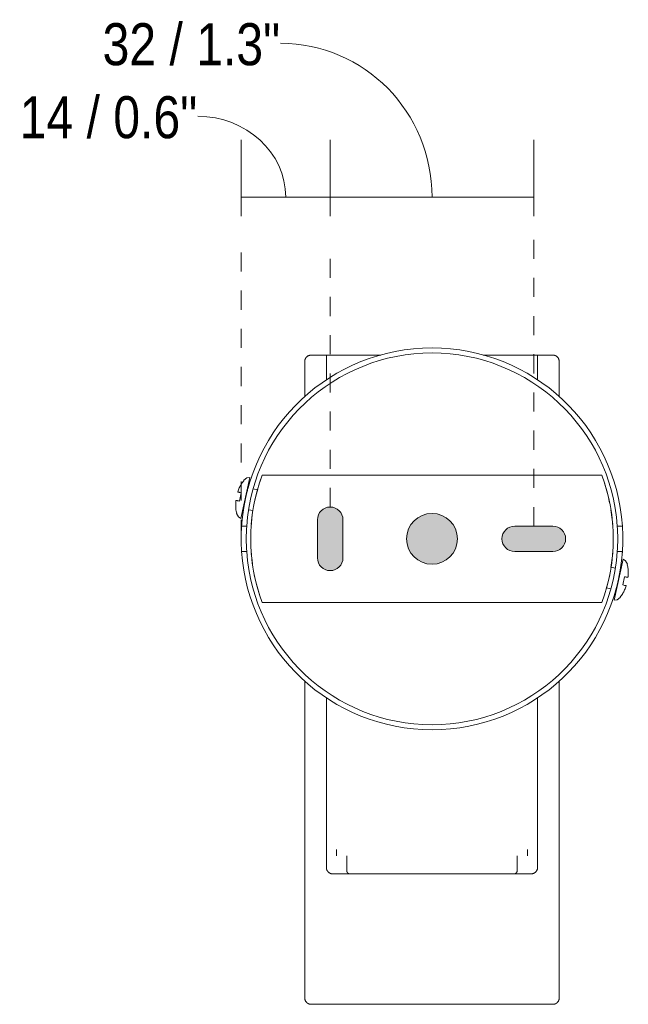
# Model space of a CAD drawing. Header units: millimetres. Extents: x -6694 to -5383, y -1151 to 6676.
# Tile 5 of 6: x -5478 to -5383, y 215 to 370. Entities that reach past the tile are written whole.
import ezdxf

# ---------------------------------------------------------------- set-up
doc = ezdxf.new("R2010")
doc.units = ezdxf.units.MM
doc.linetypes.add('Dash', pattern=[6, 3, -3])
doc.layers.add('A-ANNO-DIMS', color=7, linetype='Dash', lineweight=9, true_color=0xd2d2d2)
for name, color, linetype, lineweight in [('A-ANNO-DIMS-3', 7, 'Continuous', 9), ('A-DETL-GENF', 7, 'Continuous', 9), ('E-LITE-EQPM', 7, 'Continuous', 20)]:
    doc.layers.add(name, color=color, linetype=linetype, lineweight=lineweight)
doc.styles.add('Arial Narrow', font='ARIALN.TTF', dxfattribs={"height": 6.6})
doc.dimstyles.new('FARO_-_2_2mm_Arial_Narrow_mm_Inch_Left_1', dxfattribs={"dimscale": 304.8, "dimtxt": 6.754644, "dimasz": 0, "dimexe": 0.029528, "dimexo": 0.0625, "dimgap": 0.004921, "dimtad": 1, "dimdec": 0, "dimzin": 0, "dimdsep": 46, "dimtxsty": 'Arial Narrow', "dimblk1": 'NONE', "dimblk2": 'NONE', "dimsah": 1, "dimcen": 0.09, "dimadec": 0, "dimazin": 0, "dimtfac": 1, "dimtdec": 4, "dimtix": 1, "dimtmove": 1, "dimatfit": 3, "dimfxl": 0.009843, "dimfxlon": 1, "dimtvp": 1, "dimtolj": 1, "dimtzin": 0, "dimarcsym": 2})

# ---------------------------------------------------------------- blocks, each defined once
blk = doc.blocks.new('29890 - 29891 ORA LED Black spotlight-571273-Alzado_PDF Fixing')
at = {"layer": 'E-LITE-EQPM', "color": 254, "lineweight": 9, "true_color": 0xeaeaea}
for p, q in [((6556.5, 315.94), (6556.5, 310.39)), ((6559.9, 316.94), (6559.9, 313.03)), ((6593.1, 313.03), (6593.1, 316.94)), ((6596.5, 310.39), (6596.5, 315.94)), ((6559.9, 312.12), (6559.9, 312.05)), ((6593.1, 312.05), (6593.1, 312.11)), ((6547.86, 297.7), (6546.46, 291.27)), ((6546.93, 297.28), (6546.92, 297.2)), ((6549.81, 298.07), (6549.43, 296.99)), ((6547.6, 296.11), (6547.52, 296.12)), ((6549.08, 295.78), (6548.38, 295.94)), ((6546.5, 295.31), (6546.22, 294.01)), ((6546.8, 292.84), (6546.89, 292.82)), ((6547.67, 292.65), (6548.37, 292.5)), ((6545.8, 292.12), (6545.79, 292.03)), ((6546.56, 290.07), (6547.36, 290.07)), ((6605.63, 290.07), (6606.43, 290.07)), ((6548.02, 289.16), (6548, 288.07)), ((6548, 288.07), (6548.02, 286.93)), ((6604.99, 288.07), (6604.97, 289.21)), ((6604.97, 286.97), (6604.99, 288.07)), ((6547.36, 286.07), (6546.56, 286.07)), ((6605.13, 278.43), (6606.53, 284.86)), ((6606.43, 286.07), (6605.63, 286.07)), ((6605.32, 283.48), (6604.62, 283.63)), ((6606.19, 283.29), (6606.11, 283.31)), ((6607.19, 284.01), (6607.21, 284.1)), ((6606.49, 280.82), (6606.77, 282.12)), ((6603.91, 280.35), (6604.61, 280.2)), ((6605.39, 280.02), (6605.47, 280.01)), ((6603.18, 278.07), (6603.56, 279.14)), ((6606.06, 278.85), (6606.07, 278.93)), ((6556.5, 265.74), (6556.5, 215.93)), ((6596.5, 215.93), (6596.5, 265.74)), ((6559.9, 264.08), (6559.9, 264.02)), ((6559.9, 263.1), (6559.9, 236.43)), ((6593.1, 264.02), (6593.1, 264.08)), ((6593.1, 236.43), (6593.1, 263.1)), ((6561.5, 239.24), (6561.5, 238.24)), ((6591.49, 238.24), (6591.49, 239.24)), ((6563.1, 238.24), (6563.1, 235.94)), ((6589.9, 235.94), (6589.9, 238.24))]:
    blk.add_line(p, q, dxfattribs=at)
at = {"layer": 'E-LITE-EQPM', "color": 254, "lineweight": 9, "true_color": 0xeaeaea, "flags": 128}
for points in [[(6556.5, 315.94), (6556.5, 315.98), (6556.5, 316.02), (6556.5, 316.06), (6556.51, 316.1), (6556.52, 316.14), (6556.52, 316.18), (6556.53, 316.22), (6556.55, 316.26), (6556.56, 316.29), (6556.57, 316.33), (6556.59, 316.37), (6556.61, 316.4), (6556.63, 316.44), (6556.65, 316.47), (6556.67, 316.5), (6556.69, 316.54), (6556.72, 316.57), (6556.74, 316.6), (6556.77, 316.63), (6556.8, 316.65), (6556.83, 316.68), (6556.86, 316.71), (6556.89, 316.73), (6556.92, 316.76), (6556.95, 316.78), (6556.99, 316.8), (6557.02, 316.82), (6557.06, 316.84), (6557.09, 316.85), (6557.13, 316.87), (6557.17, 316.88), (6557.2, 316.89), (6557.24, 316.9), (6557.28, 316.91), (6557.32, 316.92), (6557.36, 316.93), (6557.4, 316.93), (6557.44, 316.93), (6557.48, 316.94), (6557.49, 316.94)], [(6568.46, 316.94), (6568.4, 316.94), (6567.72, 316.94), (6567.05, 316.94), (6566.4, 316.94), (6565.76, 316.94), (6565.14, 316.94), (6564.54, 316.94), (6563.96, 316.94), (6563.4, 316.94), (6562.86, 316.94), (6562.34, 316.94), (6561.85, 316.94), (6561.37, 316.94), (6560.92, 316.94), (6560.5, 316.94), (6560.1, 316.94), (6559.73, 316.94), (6559.39, 316.94), (6559.07, 316.94), (6558.78, 316.94), (6558.52, 316.94), (6558.29, 316.94), (6558.08, 316.94), (6557.91, 316.94), (6557.76, 316.94), (6557.65, 316.94), (6557.57, 316.94), (6557.51, 316.94), (6557.49, 316.94), (6557.49, 316.94)], [(6557.49, 316.94), (6557.5, 316.94), (6557.55, 316.94), (6557.62, 316.94), (6557.73, 316.94), (6557.87, 316.94), (6558.03, 316.94), (6558.23, 316.94), (6558.45, 316.94), (6558.71, 316.94), (6558.99, 316.94), (6559.3, 316.94), (6559.64, 316.94), (6559.95, 316.94)], [(6595.5, 316.94), (6595.49, 316.94), (6595.44, 316.94), (6595.37, 316.94), (6595.26, 316.94), (6595.12, 316.94), (6594.96, 316.94), (6594.76, 316.94), (6594.54, 316.94), (6594.28, 316.94), (6594, 316.94), (6593.69, 316.94), (6593.36, 316.94), (6592.99, 316.94), (6592.6, 316.94), (6592.18, 316.94), (6591.74, 316.94), (6591.28, 316.94), (6590.79, 316.94), (6590.27, 316.94), (6589.74, 316.94), (6589.18, 316.94), (6588.61, 316.94), (6588.01, 316.94), (6587.4, 316.94), (6586.77, 316.94), (6586.12, 316.94), (6585.45, 316.94), (6584.78, 316.94), (6584.53, 316.94)], [(6593.04, 316.94), (6593.26, 316.94), (6593.6, 316.94), (6593.92, 316.94), (6594.21, 316.94), (6594.47, 316.94), (6594.71, 316.94), (6594.91, 316.94), (6595.08, 316.94), (6595.23, 316.94), (6595.34, 316.94), (6595.42, 316.94), (6595.48, 316.94), (6595.5, 316.94), (6595.5, 316.94)], [(6595.5, 316.94), (6595.54, 316.93), (6595.58, 316.93), (6595.62, 316.93), (6595.66, 316.92), (6595.7, 316.92), (6595.74, 316.91), (6595.78, 316.9), (6595.82, 316.89), (6595.85, 316.87), (6595.89, 316.86), (6595.93, 316.84), (6595.96, 316.82), (6596, 316.8), (6596.03, 316.78), (6596.06, 316.76), (6596.1, 316.74), (6596.13, 316.71), (6596.16, 316.69), (6596.19, 316.66), (6596.22, 316.63), (6596.24, 316.61), (6596.27, 316.58), (6596.29, 316.54), (6596.32, 316.51), (6596.34, 316.48), (6596.36, 316.45), (6596.38, 316.41), (6596.4, 316.38), (6596.41, 316.34), (6596.43, 316.3), (6596.44, 316.27), (6596.45, 316.23), (6596.46, 316.19), (6596.47, 316.15), (6596.48, 316.11), (6596.49, 316.07), (6596.49, 316.03), (6596.49, 315.99), (6596.5, 315.95), (6596.5, 315.94)], [(6547.86, 297.7), (6547.41, 297.64), (6546.93, 297.28)], [(6546.93, 297.28), (6547.41, 297.64), (6547.86, 297.7)], [(6604.42, 293.73), (6604.17, 294.84), (6603.88, 295.94), (6603.54, 297.03), (6603.18, 298.07)], [(6549.1, 295.9), (6548.81, 294.8), (6548.56, 293.69)], [(6548.36, 292.57), (6548.2, 291.44), (6548.09, 290.3)], [(6604.9, 290.34), (6604.79, 291.48), (6604.63, 292.61)], [(6545.79, 292.03), (6546.07, 291.51), (6546.46, 291.27)], [(6546.46, 291.27), (6546.07, 291.51), (6545.79, 292.03)], [(6548.09, 285.79), (6548.21, 284.65), (6548.36, 283.53)], [(6604.63, 283.57), (6604.79, 284.69), (6604.9, 285.83)], [(6607.21, 284.1), (6606.92, 284.62), (6606.53, 284.86)], [(6606.53, 284.86), (6606.92, 284.62), (6607.21, 284.1)], [(6548.57, 282.4), (6548.82, 281.29), (6549.11, 280.19), (6549.45, 279.1), (6549.81, 278.07)], [(6603.89, 280.23), (6604.18, 281.33), (6604.43, 282.44)], [(6605.13, 278.43), (6605.58, 278.49), (6606.06, 278.85)], [(6606.06, 278.85), (6605.58, 278.49), (6605.13, 278.43)], [(6560.85, 235.44), (6560.81, 235.44), (6560.77, 235.44), (6560.73, 235.45), (6560.69, 235.46), (6560.65, 235.46), (6560.61, 235.47), (6560.58, 235.49), (6560.54, 235.5), (6560.5, 235.51), (6560.47, 235.53), (6560.43, 235.55), (6560.4, 235.57), (6560.36, 235.59), (6560.33, 235.61), (6560.3, 235.63), (6560.26, 235.66), (6560.23, 235.68), (6560.2, 235.71), (6560.18, 235.74), (6560.15, 235.77), (6560.12, 235.8), (6560.1, 235.83), (6560.08, 235.86), (6560.05, 235.89), (6560.03, 235.93), (6560.01, 235.96), (6559.99, 236), (6559.98, 236.03), (6559.96, 236.07), (6559.95, 236.11), (6559.94, 236.14), (6559.93, 236.18), (6559.92, 236.22), (6559.91, 236.26), (6559.9, 236.3), (6559.9, 236.34), (6559.9, 236.38), (6559.9, 236.42), (6559.9, 236.43)], [(6561.54, 235.44), (6561.38, 235.44), (6561.23, 235.44), (6561.12, 235.44), (6561.02, 235.44), (6560.95, 235.44), (6560.91, 235.44), (6560.89, 235.44), (6560.89, 235.44)], [(6560.89, 235.44), (6560.9, 235.44), (6560.94, 235.44), (6561, 235.44), (6561.09, 235.44), (6561.2, 235.44), (6561.34, 235.44), (6561.5, 235.44), (6561.68, 235.44), (6561.89, 235.44), (6562.12, 235.44), (6562.37, 235.44), (6562.65, 235.44), (6562.95, 235.44), (6563.27, 235.44), (6563.61, 235.44), (6563.98, 235.44), (6564.36, 235.44), (6564.76, 235.44), (6565.18, 235.44), (6565.62, 235.44), (6566.08, 235.44), (6566.55, 235.44), (6567.04, 235.44), (6567.54, 235.44), (6568.06, 235.44), (6568.59, 235.44), (6569.14, 235.44), (6569.7, 235.44), (6570.26, 235.44), (6570.84, 235.44), (6571.43, 235.44), (6572.02, 235.44), (6572.62, 235.44), (6573.23, 235.44), (6573.84, 235.44), (6574.46, 235.44), (6575.08, 235.44), (6575.7, 235.44), (6576.33, 235.44), (6576.5, 235.44)], [(6563.58, 235.44), (6563.56, 235.44), (6563.54, 235.44), (6563.52, 235.44), (6563.5, 235.45), (6563.48, 235.45), (6563.46, 235.46), (6563.44, 235.46), (6563.42, 235.47), (6563.4, 235.48), (6563.39, 235.48), (6563.37, 235.49), (6563.35, 235.5), (6563.33, 235.51), (6563.32, 235.52), (6563.3, 235.54), (6563.28, 235.55), (6563.27, 235.56), (6563.25, 235.58), (6563.24, 235.59), (6563.22, 235.6), (6563.21, 235.62), (6563.2, 235.64), (6563.19, 235.65), (6563.18, 235.67), (6563.17, 235.69), (6563.16, 235.7), (6563.15, 235.72), (6563.14, 235.74), (6563.13, 235.76), (6563.12, 235.78), (6563.12, 235.8), (6563.11, 235.82), (6563.11, 235.84), (6563.1, 235.86), (6563.1, 235.88), (6563.1, 235.9), (6563.1, 235.92), (6563.1, 235.94), (6563.1, 235.94)], [(6563.89, 235.44), (6563.79, 235.44), (6563.71, 235.44), (6563.65, 235.44), (6563.62, 235.44), (6563.6, 235.44)], [(6563.61, 235.44), (6563.64, 235.44), (6563.69, 235.44), (6563.77, 235.44), (6563.86, 235.44), (6563.97, 235.44), (6564.1, 235.44), (6564.21, 235.44)], [(6576.5, 235.44), (6577.12, 235.44), (6577.74, 235.44), (6578.36, 235.44), (6578.98, 235.44), (6579.6, 235.44), (6580.21, 235.44), (6580.81, 235.44), (6581.41, 235.44), (6581.99, 235.44), (6582.57, 235.44), (6583.14, 235.44), (6583.7, 235.44), (6584.25, 235.44), (6584.79, 235.44), (6585.31, 235.44), (6585.82, 235.44), (6586.31, 235.44), (6586.79, 235.44), (6587.25, 235.44), (6587.69, 235.44), (6588.12, 235.44), (6588.53, 235.44), (6588.91, 235.44), (6589.28, 235.44), (6589.63, 235.44), (6589.96, 235.44), (6590.26, 235.44), (6590.54, 235.44), (6590.8, 235.44), (6591.04, 235.44), (6591.26, 235.44), (6591.45, 235.44), (6591.61, 235.44), (6591.76, 235.44), (6591.88, 235.44), (6591.97, 235.44), (6592.04, 235.44), (6592.08, 235.44), (6592.1, 235.44), (6592.1, 235.44)], [(6588.78, 235.44), (6588.85, 235.44), (6588.99, 235.44), (6589.1, 235.44), (6589.2, 235.44), (6589.28, 235.44), (6589.34, 235.44), (6589.37, 235.44), (6589.39, 235.44)], [(6589.38, 235.44), (6589.35, 235.44), (6589.3, 235.44), (6589.22, 235.44), (6589.13, 235.44)], [(6589.9, 235.94), (6589.9, 235.92), (6589.89, 235.9), (6589.89, 235.88), (6589.89, 235.86), (6589.89, 235.84), (6589.88, 235.82), (6589.88, 235.8), (6589.87, 235.78), (6589.86, 235.76), (6589.86, 235.74), (6589.85, 235.73), (6589.84, 235.71), (6589.83, 235.69), (6589.82, 235.67), (6589.81, 235.66), (6589.8, 235.64), (6589.78, 235.62), (6589.77, 235.61), (6589.76, 235.59), (6589.74, 235.58), (6589.73, 235.56), (6589.71, 235.55), (6589.7, 235.54), (6589.68, 235.53), (6589.66, 235.52), (6589.65, 235.51), (6589.63, 235.5), (6589.61, 235.49), (6589.59, 235.48), (6589.57, 235.47), (6589.55, 235.46), (6589.53, 235.46), (6589.52, 235.45), (6589.5, 235.45), (6589.48, 235.44), (6589.46, 235.44), (6589.44, 235.44), (6589.42, 235.44), (6589.4, 235.44)], [(6592.1, 235.44), (6592.09, 235.44), (6592.05, 235.44), (6591.99, 235.44), (6591.9, 235.44), (6591.79, 235.44), (6591.66, 235.44), (6591.5, 235.44), (6591.45, 235.44)], [(6593.1, 236.43), (6593.09, 236.39), (6593.09, 236.35), (6593.09, 236.31), (6593.08, 236.27), (6593.08, 236.23), (6593.07, 236.19), (6593.06, 236.15), (6593.05, 236.12), (6593.03, 236.08), (6593.02, 236.04), (6593, 236.01), (6592.98, 235.97), (6592.96, 235.94), (6592.94, 235.9), (6592.92, 235.87), (6592.9, 235.84), (6592.87, 235.8), (6592.85, 235.77), (6592.82, 235.74), (6592.79, 235.72), (6592.77, 235.69), (6592.74, 235.66), (6592.7, 235.64), (6592.67, 235.62), (6592.64, 235.59), (6592.61, 235.57), (6592.57, 235.55), (6592.54, 235.53), (6592.5, 235.52), (6592.46, 235.5), (6592.43, 235.49), (6592.39, 235.48), (6592.35, 235.47), (6592.31, 235.46), (6592.27, 235.45), (6592.23, 235.44), (6592.19, 235.44), (6592.15, 235.44), (6592.11, 235.44), (6592.1, 235.44)], [(6557.49, 214.94), (6557.45, 214.94), (6557.41, 214.94), (6557.37, 214.94), (6557.33, 214.95), (6557.29, 214.96), (6557.25, 214.96), (6557.21, 214.97), (6557.18, 214.99), (6557.14, 215), (6557.1, 215.01), (6557.07, 215.03), (6557.03, 215.05), (6557, 215.07), (6556.96, 215.09), (6556.93, 215.11), (6556.9, 215.13), (6556.86, 215.16), (6556.83, 215.18), (6556.8, 215.21), (6556.78, 215.24), (6556.75, 215.27), (6556.72, 215.3), (6556.7, 215.33), (6556.68, 215.36), (6556.65, 215.39), (6556.63, 215.43), (6556.61, 215.46), (6556.59, 215.5), (6556.58, 215.53), (6556.56, 215.57), (6556.55, 215.61), (6556.54, 215.64), (6556.53, 215.68), (6556.52, 215.72), (6556.51, 215.76), (6556.5, 215.8), (6556.5, 215.84), (6556.5, 215.88), (6556.5, 215.92), (6556.5, 215.93)], [(6596.5, 215.93), (6596.49, 215.89), (6596.49, 215.85), (6596.49, 215.81), (6596.48, 215.77), (6596.48, 215.73), (6596.47, 215.69), (6596.46, 215.65), (6596.45, 215.62), (6596.43, 215.58), (6596.42, 215.54), (6596.4, 215.51), (6596.38, 215.47), (6596.36, 215.44), (6596.34, 215.4), (6596.32, 215.37), (6596.3, 215.34), (6596.27, 215.3), (6596.25, 215.27), (6596.22, 215.24), (6596.19, 215.22), (6596.17, 215.19), (6596.14, 215.16), (6596.1, 215.14), (6596.07, 215.12), (6596.04, 215.09), (6596.01, 215.07), (6595.97, 215.05), (6595.94, 215.03), (6595.9, 215.02), (6595.86, 215), (6595.83, 214.99), (6595.79, 214.98), (6595.75, 214.97), (6595.71, 214.96), (6595.67, 214.95), (6595.63, 214.94), (6595.59, 214.94), (6595.55, 214.94), (6595.51, 214.94), (6595.5, 214.94)], [(6576.5, 214.94), (6575.74, 214.94), (6574.98, 214.94), (6574.22, 214.94), (6573.47, 214.94), (6572.72, 214.94), (6571.98, 214.94), (6571.24, 214.94), (6570.52, 214.94), (6569.8, 214.94), (6569.09, 214.94), (6568.4, 214.94), (6567.72, 214.94), (6567.05, 214.94), (6566.4, 214.94), (6565.76, 214.94), (6565.14, 214.94), (6564.54, 214.94), (6563.96, 214.94), (6563.4, 214.94), (6562.86, 214.94), (6562.34, 214.94), (6561.85, 214.94), (6561.37, 214.94), (6560.92, 214.94), (6560.5, 214.94), (6560.1, 214.94), (6559.73, 214.94), (6559.39, 214.94), (6559.07, 214.94), (6558.78, 214.94), (6558.52, 214.94), (6558.29, 214.94), (6558.08, 214.94), (6557.91, 214.94), (6557.76, 214.94), (6557.65, 214.94), (6557.57, 214.94), (6557.51, 214.94), (6557.49, 214.94), (6557.49, 214.94)], [(6557.49, 214.94), (6557.5, 214.94), (6557.55, 214.94), (6557.62, 214.94), (6557.73, 214.94), (6557.87, 214.94), (6558.03, 214.94), (6558.23, 214.94), (6558.45, 214.94), (6558.71, 214.94), (6558.99, 214.94), (6559.3, 214.94), (6559.64, 214.94), (6560, 214.94), (6560.39, 214.94), (6560.81, 214.94), (6561.25, 214.94), (6561.72, 214.94), (6562.21, 214.94), (6562.72, 214.94), (6563.25, 214.94), (6563.81, 214.94), (6564.39, 214.94), (6564.98, 214.94), (6565.59, 214.94), (6566.23, 214.94), (6566.87, 214.94), (6567.54, 214.94), (6568.21, 214.94), (6568.91, 214.94), (6569.61, 214.94), (6570.32, 214.94), (6571.05, 214.94), (6571.78, 214.94), (6572.52, 214.94), (6573.27, 214.94), (6574.02, 214.94), (6574.77, 214.94), (6575.53, 214.94), (6576.29, 214.94), (6576.5, 214.94)], [(6576.5, 214.94), (6577.26, 214.94), (6578.01, 214.94), (6578.77, 214.94), (6579.52, 214.94), (6580.27, 214.94), (6581.01, 214.94), (6581.75, 214.94), (6582.47, 214.94), (6583.19, 214.94), (6583.9, 214.94), (6584.59, 214.94), (6585.27, 214.94), (6585.94, 214.94), (6586.59, 214.94), (6587.23, 214.94), (6587.85, 214.94), (6588.45, 214.94), (6589.03, 214.94), (6589.59, 214.94), (6590.13, 214.94), (6590.65, 214.94), (6591.15, 214.94), (6591.62, 214.94), (6592.07, 214.94), (6592.49, 214.94), (6592.89, 214.94), (6593.26, 214.94), (6593.6, 214.94), (6593.92, 214.94), (6594.21, 214.94), (6594.47, 214.94), (6594.71, 214.94), (6594.91, 214.94), (6595.08, 214.94), (6595.23, 214.94), (6595.34, 214.94), (6595.42, 214.94), (6595.48, 214.94), (6595.5, 214.94), (6595.5, 214.94)], [(6595.5, 214.94), (6595.49, 214.94), (6595.44, 214.94), (6595.37, 214.94), (6595.26, 214.94), (6595.12, 214.94), (6594.96, 214.94), (6594.76, 214.94), (6594.54, 214.94), (6594.28, 214.94), (6594, 214.94), (6593.69, 214.94), (6593.36, 214.94), (6592.99, 214.94), (6592.6, 214.94), (6592.18, 214.94), (6591.74, 214.94), (6591.28, 214.94), (6590.79, 214.94), (6590.27, 214.94), (6589.74, 214.94), (6589.18, 214.94), (6588.61, 214.94), (6588.01, 214.94), (6587.4, 214.94), (6586.77, 214.94), (6586.12, 214.94), (6585.45, 214.94), (6584.78, 214.94), (6584.09, 214.94), (6583.38, 214.94), (6582.67, 214.94), (6581.95, 214.94), (6581.21, 214.94), (6580.47, 214.94), (6579.73, 214.94), (6578.97, 214.94), (6578.22, 214.94), (6577.46, 214.94), (6576.7, 214.94), (6576.5, 214.94)]]:
    blk.add_lwpolyline(points, dxfattribs=at)
at = {"layer": 'E-LITE-EQPM', "color": 254, "lineweight": 9, "true_color": 0xeaeaea}
for radius, start, end in [(30, 3.8226, 176.1774), (29.2, 3.9274, 176.0726), (28.5, 15.2724, 15.4084), (28.5, 10.0934, 10.2722), (30, 175.6865, 180), (29.2, 176.0717, 180), (29.2, 3.7896, 3.9316), (29.2, 0, 3.9274), (30, 0, 3.8226), (30, 180, 183.8226), (29.2, 180, 183.9274), (29.2, 356.0717, 0), (30, 355.6865, 0), (30, 183.8226, 356.1774), (29.2, 183.9274, 356.0726), (29.2, 356.0684, 356.2104), (28.5, 190.0934, 190.2722), (28.5, 195.2724, 195.4084)]:
    blk.add_arc((6576.5, 288.07), radius, start, end, dxfattribs=at)
for points, knots in [([(6546.92, 297.2), (6546.77, 297.03), (6546.57, 296.76), (6546.35, 296.37), (6546.16, 295.96), (6546.04, 295.64), (6545.98, 295.43)], [-1, -1, -1, -1, -0.666667, -0.5, -0.333333, 0, 0, 0, 0]), ([(6547.61, 296.18), (6547.63, 296.23), (6547.65, 296.32), (6547.68, 296.41), (6547.7, 296.46), (6547.7, 296.48), (6547.7, 296.46), (6547.68, 296.41), (6547.65, 296.32), (6547.62, 296.19), (6547.57, 296.03), (6547.51, 295.81), (6547.44, 295.52), (6547.34, 295.12), (6547.27, 294.86), (6547.24, 294.71)], [0.3888889, 0.3888889, 0.3888889, 0.3888889, 0.4166667, 0.4444444, 0.4722222, 0.5, 0.5277778, 0.5555556, 0.5833333, 0.6111111, 0.6388889, 0.6666667, 0.7083333, 0.75, 0.7916667, 0.7916667, 0.7916667, 0.7916667]), ([(6545.69, 294.12), (6545.66, 293.9), (6545.64, 293.56), (6545.64, 293.11), (6545.67, 292.66), (6545.74, 292.33), (6545.8, 292.12)], [-1, -1, -1, -1, -0.666667, -0.5, -0.333333, 0, 0, 0, 0]), ([(6546.22, 294.01), (6546.11, 294.03), (6545.98, 294.06), (6545.85, 294.09), (6545.76, 294.11), (6545.71, 294.12), (6545.69, 294.12)], [-1, -1, -1, -1, -0.666667, -0.5, -0.333333, 0, 0, 0, 0]), ([(6545.98, 295.43), (6545.99, 295.42), (6546.04, 295.41), (6546.14, 295.39), (6546.26, 295.36), (6546.4, 295.34), (6546.5, 295.31)], [-1, -1, -1, -1, -0.666667, -0.5, -0.333333, 0, 0, 0, 0]), ([(6607.3, 282.01), (6607.33, 282.23), (6607.35, 282.57), (6607.35, 283.02), (6607.32, 283.47), (6607.25, 283.8), (6607.19, 284.01)], [-1, -1, -1, -1, -0.666667, -0.5, -0.333333, 0, 0, 0, 0]), ([(6606.77, 282.12), (6606.88, 282.1), (6607.02, 282.07), (6607.14, 282.04), (6607.24, 282.02), (6607.28, 282.01), (6607.3, 282.01)], [-1, -1, -1, -1, -0.666667, -0.5, -0.333333, 0, 0, 0, 0]), ([(6605.38, 279.95), (6605.36, 279.9), (6605.34, 279.81), (6605.31, 279.72), (6605.3, 279.67), (6605.29, 279.65), (6605.3, 279.67), (6605.31, 279.72), (6605.34, 279.81), (6605.38, 279.94), (6605.42, 280.11), (6605.48, 280.32), (6605.56, 280.61), (6605.65, 281.01), (6605.72, 281.28), (6605.75, 281.42)], [0.3888889, 0.3888889, 0.3888889, 0.3888889, 0.4166667, 0.4444444, 0.4722222, 0.5, 0.5277778, 0.5555556, 0.5833333, 0.6111111, 0.6388889, 0.6666667, 0.7083333, 0.75, 0.7916667, 0.7916667, 0.7916667, 0.7916667]), ([(6606.07, 278.93), (6606.22, 279.1), (6606.42, 279.37), (6606.64, 279.76), (6606.83, 280.17), (6606.95, 280.49), (6607.02, 280.7)], [-1, -1, -1, -1, -0.666667, -0.5, -0.333333, 0, 0, 0, 0]), ([(6607.02, 280.7), (6607, 280.71), (6606.95, 280.72), (6606.85, 280.74), (6606.73, 280.77), (6606.59, 280.8), (6606.49, 280.82)], [-1, -1, -1, -1, -0.666667, -0.5, -0.333333, 0, 0, 0, 0])]:
    blk.add_open_spline(points, degree=3, knots=knots, dxfattribs=at)
for points in [[(6547.05, 293.82), (6547.02, 293.67), (6546.97, 293.39), (6546.9, 292.97), (6546.86, 292.7), (6546.84, 292.57)], [(6546.84, 292.57), (6546.85, 292.65), (6546.86, 292.73), (6546.87, 292.82)], [(6605.94, 282.31), (6605.97, 282.46), (6606.02, 282.74), (6606.09, 283.16), (6606.14, 283.43), (6606.16, 283.57)], [(6606.16, 283.57), (6606.14, 283.48), (6606.13, 283.4), (6606.12, 283.31)]]:
    blk.add_open_spline(points, degree=3, dxfattribs=at)
blk = doc.blocks.new('DIMBLOCK12-Alzado_PDF Fixing')
at = {"layer": 'A-ANNO-DIMS-3', "color": 251, "true_color": 0x5b5b5b}
for p, q in [((-5429.47, 338.78), (-5429.47, 350.78)), ((-5397.47, 338.78), (-5397.47, 350.78)), ((-5429.47, 341.78), (-5397.47, 341.78)), ((-5429.47, 341.78), (-5429.47, 338.78)), ((-5397.47, 341.78), (-5397.47, 338.78))]:
    blk.add_line(p, q, dxfattribs=at)
blk.add_ellipse((-5437.27, 341.78), major_axis=(0, 24.15), ratio=0.985712, start_param=4.712389, end_param=6.283185, dxfattribs=at)
at = {"layer": 'A-ANNO-DIMS-3', "color": 0, "insert": (-5465.25, 369.09), "char_height": 6.6, "width": 33.5802, "attachment_point": 1, "line_spacing_factor": 0.974696, "style": 'Arial Narrow'}
blk.add_mtext('32 / 1.3"', dxfattribs=at)
blk = doc.blocks.new('_None')
blk = doc.blocks.new('DIMBLOCK13-Alzado_PDF Fixing')
at = {"layer": 'A-ANNO-DIMS-3', "color": 251, "true_color": 0x5b5b5b}
for p, q in [((-5443.47, 338.78), (-5443.47, 350.78)), ((-5429.47, 338.78), (-5429.47, 350.78)), ((-5443.47, 341.78), (-5429.47, 341.78)), ((-5443.47, 341.78), (-5443.47, 338.78)), ((-5429.47, 341.78), (-5429.47, 338.78))]:
    blk.add_line(p, q, dxfattribs=at)
blk.add_ellipse((-5450.3, 341.78), major_axis=(13.83, 0), ratio=0.916699, start_param=0, end_param=1.570796, dxfattribs=at)
at = {"layer": 'A-ANNO-DIMS-3', "color": 0, "insert": (-5478.28, 357.62), "char_height": 6.6, "width": 33.5802, "attachment_point": 1, "line_spacing_factor": 0.974696, "style": 'Arial Narrow'}
blk.add_mtext('14 / 0.6"', dxfattribs=at)

msp = doc.modelspace()

# ---------------------------------------------------------------- hatches: boundary and pattern name
at = {"layer": 'A-DETL-GENF', "true_color": 0xc0c0c0}
h = msp.add_hatch(color=9, dxfattribs=at)
h.paths.add_polyline_path([(-5429.47, 283.07), (-5428.95, 283.13), (-5428.47, 283.33), (-5428.05, 283.65), (-5427.73, 284.07), (-5427.53, 284.55), (-5427.47, 285.07), (-5427.47, 291.07), (-5427.53, 291.58), (-5427.73, 292.07), (-5428.05, 292.48), (-5428.55, 292.83), (-5428.95, 293), (-5429.47, 293.07), (-5429.98, 293), (-5430.47, 292.8), (-5430.88, 292.48), (-5431.2, 292.07), (-5431.4, 291.58), (-5431.47, 291.07), (-5431.47, 285.07), (-5431.4, 284.55), (-5431.2, 284.07), (-5430.86, 283.64), (-5430.47, 283.33), (-5429.98, 283.13)])
h.paths.add_polyline_path([(-5413.47, 284.08), (-5412.44, 284.21), (-5411.47, 284.61), (-5410.65, 285.24), (-5410.01, 286.07), (-5409.62, 287.03), (-5409.48, 288.07), (-5409.62, 289.1), (-5410.01, 290.06), (-5410.65, 290.89), (-5411.47, 291.52), (-5412.44, 291.92), (-5413.47, 292.06), (-5414.5, 291.92), (-5415.49, 291.5), (-5416.29, 290.89), (-5416.93, 290.06), (-5417.32, 289.1), (-5417.46, 288.07), (-5417.32, 287.03), (-5416.93, 286.07), (-5416.29, 285.24), (-5415.46, 284.61), (-5414.5, 284.21), (-5413.76, 284.11)])
h.paths.add_polyline_path([(-5400.47, 286.07), (-5394.47, 286.07), (-5393.95, 286.13), (-5393.47, 286.33), (-5393.01, 286.7), (-5392.73, 287.07), (-5392.53, 287.55), (-5392.47, 288.07), (-5392.53, 288.58), (-5392.73, 289.07), (-5393.05, 289.48), (-5393.47, 289.8), (-5393.95, 290), (-5394.47, 290.07), (-5400.47, 290.07), (-5400.98, 290), (-5401.5, 289.77), (-5401.88, 289.48), (-5402.2, 289.07), (-5402.4, 288.58), (-5402.47, 288.07), (-5402.4, 287.55), (-5402.2, 287.07), (-5401.88, 286.65), (-5401.47, 286.33), (-5400.98, 286.13)])

# ---------------------------------------------------------------- linework, layer by layer
at = {"layer": 'A-ANNO-DIMS'}
for p, q in [((-5443.47, 288.07), (-5443.47, 335.07)), ((-5429.47, 293.07), (-5429.47, 335.07)), ((-5397.47, 290.07), (-5397.47, 335.07))]:
    msp.add_line(p, q, dxfattribs=at)
at = {"layer": 'A-ANNO-DIMS', "color": 251, "linetype": 'Continuous', "true_color": 0x5b5b5b}
for p, q in [((-5386.79, 298.07), (-5440.15, 298.07)), ((-5431.47, 291.07), (-5431.47, 285.07)), ((-5427.47, 285.07), (-5427.47, 291.07)), ((-5394.47, 290.07), (-5400.47, 290.07)), ((-5400.47, 286.07), (-5394.47, 286.07)), ((-5440.15, 278.07), (-5386.79, 278.07))]:
    msp.add_line(p, q, dxfattribs=at)
for centre, radius, start, end in [((-5413.47, 288.07), 28.5, 159.4555, 200.5445), ((-5413.47, 288.07), 28.5, 339.4555, 20.5445), ((-5429.47, 291.07), 2, 360, 180), ((-5413.47, 288.07), 3.99, 90, 270), ((-5413.47, 288.07), 3.99, 270, 90), ((-5400.47, 288.07), 2, 90, 270), ((-5394.47, 288.07), 2, 270, 90), ((-5429.47, 285.07), 2, 180, 0)]:
    msp.add_arc(centre, radius, start, end, dxfattribs=at)

# ---------------------------------------------------------------- block references
at = {"layer": 'E-LITE-EQPM', "color": 254, "lineweight": 9, "true_color": 0xeaeaea}
msp.add_blockref('29890 - 29891 ORA LED Black spotlight-571273-Alzado_PDF Fixing', (-11989.97, 0), dxfattribs=at)

# ---------------------------------------------------------------- dimensions: what is measured, and where the dimension line sits
at = {"layer": 'A-ANNO-DIMS', "color": 251, "linetype": 'Continuous', "true_color": 0x5b5b5b}
for base, p1, p2, override, picture, middle in [((-5397.47, 341.78), (-5429.47, 338.78), (-5397.47, 338.78), {"dimpost": '<>', "dimfxl": 32}, 'DIMBLOCK12-Alzado_PDF Fixing', (-5448.46, 364.69)), ((-5429.47, 341.78), (-5443.47, 338.78), (-5429.47, 338.78), {"dimpost": '<>', "dimfxl": 14.004662}, 'DIMBLOCK13-Alzado_PDF Fixing', (-5461.49, 353.22))]:
    dim = msp.add_linear_dim(base=base, p1=p1, p2=p2, dimstyle='FARO_-_2_2mm_Arial_Narrow_mm_Inch_Left_1', override=override, dxfattribs=at)
    dim.commit()
    dim.dimension.update_dxf_attribs({"geometry": picture, "text_midpoint": middle, "dimtype": 160})

doc.saveas('drawing.dxf')
